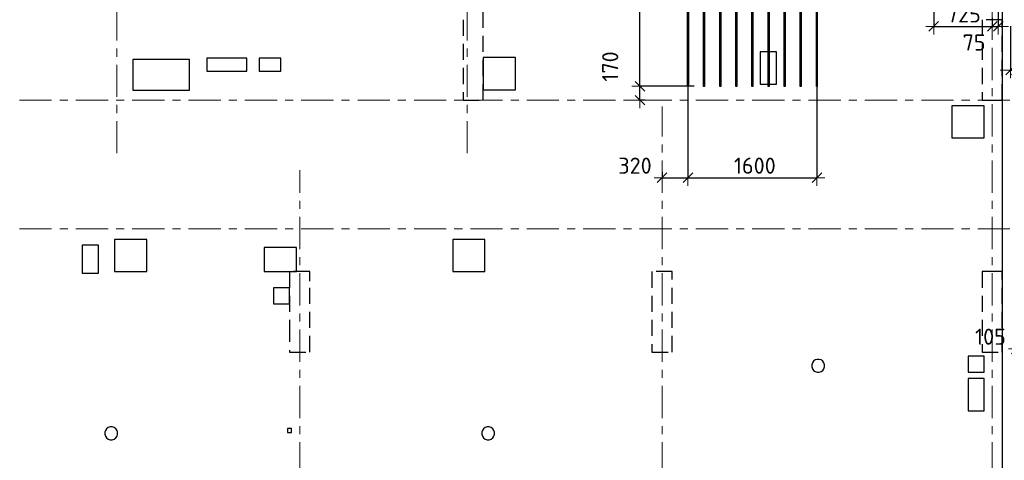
# Model space of a CAD drawing. Header units: metres. Extents: x -38 to 100, y -15 to 19.
# Tile 5 of 41: x 20.47 to 32.7, y 4.53 to 10. Entities that reach past the tile are written whole.
import ezdxf

# ---------------------------------------------------------------- set-up
doc = ezdxf.new("R2010")
doc.units = ezdxf.units.M
doc.header["$PDMODE"] = 65
for name, pattern in [('______11', [0.5, 0.4, -0.05, 0, -0.05]), ('______2', [0.27, 0.2, -0.07]), ('______5', [1.1, 0.8, -0.1, 0.1, -0.1])]:
    doc.linetypes.add(name, pattern=pattern)
for name, color, linetype, lineweight in [('XR$2$Осевая линия (1)', 7, '______5', 13), ('XR$3$Перекрытие (1)', 7, 'Continuous', 35), ('XR$3$Размерная линия (1)', 7, 'Continuous', 13), ('XR$5$Стена (1)', 7, 'Continuous', 35)]:
    doc.layers.add(name, color=color, linetype=linetype, lineweight=lineweight)
doc.layers.add('XR$3$Арм.стержн.Доп. Арм ниж.зоны У', color=7, linetype='Continuous', lineweight=35, true_color=0x1cff1c)
doc.styles.add('ISOCPEUR', font='txt')
doc.dimstyles.new('DIMSTYLE_3', dxfattribs={"dimtxt": 0.2, "dimasz": 0.2, "dimexe": 0, "dimexo": 0, "dimgap": 0.1, "dimtad": 2, "dimdec": 0, "dimlfac": 1000, "dimrnd": 5, "dimzin": 12, "dimdsep": 46, "dimtxsty": 'ISOCPEUR', "dimblk1": 'ALL_ML_STRICH', "dimblk2": 'ALL_ML_STRICH', "dimsah": 1, "dimcen": 0, "dimclrd": 7, "dimclre": 256, "dimclrt": 7, "dimadec": 0, "dimazin": 0, "dimtfac": 1, "dimtdec": 0, "dimtix": 1, "dimtmove": 2, "dimatfit": 3, "dimfxl": 0, "dimtzin": 0, "dimlwd": 0, "dimlwe": -3, "dimarcsym": 0})
doc.dimstyles.new('DIMSTYLE_6', dxfattribs={"dimtxt": 0.2, "dimasz": 0.2, "dimexe": 0, "dimexo": 0, "dimgap": 0.1, "dimtad": 2, "dimdec": 0, "dimlfac": 1000, "dimrnd": 5, "dimzin": 12, "dimdsep": 46, "dimtxsty": 'ISOCPEUR', "dimblk1": 'ALL_ML_STRICH', "dimblk2": 'ALL_ML_STRICH', "dimsah": 1, "dimcen": 0, "dimclrd": 7, "dimclre": 256, "dimclrt": 7, "dimadec": 0, "dimazin": 0, "dimtfac": 1, "dimtdec": 0, "dimtix": 1, "dimtmove": 2, "dimatfit": 3, "dimfxl": 0, "dimtvp": 1.2, "dimtzin": 0, "dimlwd": 0, "dimlwe": -3, "dimarcsym": 0})
doc.dimstyles.new('DIMSTYLE_7', dxfattribs={"dimtxt": 0.2, "dimasz": 0.2, "dimexe": 0, "dimexo": 0, "dimgap": 0.1, "dimtad": 0, "dimdec": 0, "dimlfac": 1000, "dimrnd": 5, "dimzin": 12, "dimdsep": 46, "dimtxsty": 'ISOCPEUR', "dimblk1": 'ALL_ML_STRICH', "dimblk2": 'ALL_ML_STRICH', "dimsah": 1, "dimcen": 0, "dimclrd": 7, "dimclre": 256, "dimclrt": 7, "dimadec": 0, "dimazin": 0, "dimtfac": 1, "dimtdec": 0, "dimtix": 1, "dimtmove": 2, "dimatfit": 3, "dimfxl": 0, "dimtvp": 1.2, "dimtzin": 0, "dimlwd": 0, "dimlwe": -3, "dimarcsym": 0})

# ---------------------------------------------------------------- blocks, each defined once
blk = doc.blocks.new('ALL_ML_STRICH')
at = {"color": 0, "linetype": 'ByBlock', "lineweight": -2}
for p, q in [((-1, 0), (0.5, 0)), ((-0.3, -0.3), (0.3, 0.3)), ((0, -0.5), (0, 0.5))]:
    blk.add_line(p, q, dxfattribs=at)
blk = doc.blocks.new('*D84')
at = {"layer": 'DEFPOINTS', "color": 7, "linetype": 'Continuous', "lineweight": 13, "transparency": 33554687}
for p in [(32.956, 6.548), (32.85, 6.397), (32.85, 5.909)]:
    blk.add_point(p, dxfattribs=at)
at = {"layer": 'XR$3$Размерная линия (1)', "color": 9, "linetype": 'Continuous', "lineweight": -2, "true_color": 0xc7c7c7, "transparency": 33554687}
for p, q in [((32.956, 6.528), (32.956, 5.909)), ((32.85, 6.377), (32.85, 5.909))]:
    blk.add_line(p, q, dxfattribs=at)
at = {"layer": 'XR$3$Размерная линия (1)', "color": 7, "linetype": 'Continuous', "lineweight": -2, "transparency": 33554687}
blk.add_line((32.85, 5.909), (32.956, 5.909), dxfattribs=at)
at = {"layer": 'XR$3$Размерная линия (1)', "color": 7, "linetype": 'Continuous', "lineweight": 13, "transparency": 33554687, "xscale": 0.2, "yscale": 0.2, "zscale": 0.2, "rotation": 180}
blk.add_blockref('ALL_ML_STRICH', (32.85, 5.909), dxfattribs=at)
at = {"layer": 'XR$3$Размерная линия (1)', "color": 7, "linetype": 'Continuous', "lineweight": 13, "transparency": 33554687, "xscale": 0.2, "yscale": 0.2, "zscale": 0.2}
blk.add_blockref('ALL_ML_STRICH', (32.956, 5.909), dxfattribs=at)
at = {"layer": 'XR$3$Размерная линия (1)', "color": 7, "linetype": 'Continuous', "lineweight": 13, "transparency": 33554687, "insert": (32.528, 6.061), "char_height": 0.2, "width": 0.6, "attachment_point": 5, "style": 'ISOCPEUR'}
blk.add_mtext('\\A1;{105}', dxfattribs=at)
blk = doc.blocks.new('*D92')
at = {"layer": 'DEFPOINTS', "color": 7, "linetype": 'Continuous', "lineweight": 13, "transparency": 33554687}
for p in [(28.772, 9.239), (28.45, 8.088), (28.45, 8.036)]:
    blk.add_point(p, dxfattribs=at)
at = {"layer": 'XR$3$Размерная линия (1)', "color": 9, "linetype": 'Continuous', "lineweight": -2, "true_color": 0xc7c7c7, "transparency": 33554687}
for p, q in [((28.772, 9.219), (28.772, 8.036)), ((28.45, 8.108), (28.45, 8.036))]:
    blk.add_line(p, q, dxfattribs=at)
at = {"layer": 'XR$3$Размерная линия (1)', "color": 7, "linetype": 'Continuous', "lineweight": -2, "transparency": 33554687}
blk.add_line((28.45, 8.036), (28.772, 8.036), dxfattribs=at)
at = {"layer": 'XR$3$Размерная линия (1)', "color": 7, "linetype": 'Continuous', "lineweight": 13, "transparency": 33554687, "xscale": 0.2, "yscale": 0.2, "zscale": 0.2, "rotation": 180}
blk.add_blockref('ALL_ML_STRICH', (28.45, 8.036), dxfattribs=at)
at = {"layer": 'XR$3$Размерная линия (1)', "color": 7, "linetype": 'Continuous', "lineweight": 13, "transparency": 33554687, "xscale": 0.2, "yscale": 0.2, "zscale": 0.2}
blk.add_blockref('ALL_ML_STRICH', (28.772, 8.036), dxfattribs=at)
at = {"layer": 'XR$3$Размерная линия (1)', "color": 7, "linetype": 'Continuous', "lineweight": 13, "transparency": 33554687, "insert": (28.114, 8.186), "char_height": 0.2, "width": 0.6, "attachment_point": 5, "style": 'ISOCPEUR'}
blk.add_mtext('\\A1;{320}', dxfattribs=at)
blk = doc.blocks.new('*D93')
at = {"layer": 'DEFPOINTS', "color": 7, "linetype": 'Continuous', "lineweight": 13, "transparency": 33554687}
for p in [(28.772, 9.239), (30.372, 9.225), (28.772, 8.036)]:
    blk.add_point(p, dxfattribs=at)
at = {"layer": 'XR$3$Размерная линия (1)', "color": 9, "linetype": 'Continuous', "lineweight": -2, "true_color": 0xc7c7c7, "transparency": 33554687}
for p, q in [((28.772, 9.219), (28.772, 8.036)), ((30.372, 9.205), (30.372, 8.036))]:
    blk.add_line(p, q, dxfattribs=at)
at = {"layer": 'XR$3$Размерная линия (1)', "color": 7, "linetype": 'Continuous', "lineweight": -2, "transparency": 33554687}
blk.add_line((28.772, 8.036), (30.372, 8.036), dxfattribs=at)
at = {"layer": 'XR$3$Размерная линия (1)', "color": 7, "linetype": 'Continuous', "lineweight": 13, "transparency": 33554687, "xscale": 0.2, "yscale": 0.2, "zscale": 0.2, "rotation": 180}
blk.add_blockref('ALL_ML_STRICH', (28.772, 8.036), dxfattribs=at)
at = {"layer": 'XR$3$Размерная линия (1)', "color": 7, "linetype": 'Continuous', "lineweight": 13, "transparency": 33554687, "xscale": 0.2, "yscale": 0.2, "zscale": 0.2}
blk.add_blockref('ALL_ML_STRICH', (30.372, 8.036), dxfattribs=at)
at = {"layer": 'XR$3$Размерная линия (1)', "color": 7, "linetype": 'Continuous', "lineweight": 13, "transparency": 33554687, "insert": (29.602, 8.186), "char_height": 0.2, "width": 0.8, "attachment_point": 5, "style": 'ISOCPEUR'}
blk.add_mtext('\\A1;{1600}', dxfattribs=at)
blk = doc.blocks.new('*D94')
at = {"layer": 'DEFPOINTS', "color": 7, "linetype": 'Continuous', "lineweight": 13, "transparency": 33554687}
for p in [(28.867, 9.172), (28.176, 9), (28.259, 9)]:
    blk.add_point(p, dxfattribs=at)
at = {"layer": 'XR$3$Размерная линия (1)', "color": 9, "linetype": 'Continuous', "lineweight": -2, "true_color": 0xc7c7c7, "transparency": 33554687}
for p, q in [((28.847, 9.172), (28.176, 9.172)), ((28.239, 9), (28.176, 9))]:
    blk.add_line(p, q, dxfattribs=at)
at = {"layer": 'XR$3$Размерная линия (1)', "color": 7, "linetype": 'Continuous', "lineweight": -2, "transparency": 33554687}
blk.add_line((28.176, 9), (28.176, 9.172), dxfattribs=at)
at = {"layer": 'XR$3$Размерная линия (1)', "color": 7, "linetype": 'Continuous', "lineweight": 13, "transparency": 33554687, "xscale": 0.2, "yscale": 0.2, "zscale": 0.2}
for p, rotation in [((28.176, 9.172), 90), ((28.176, 9), 270)]:
    blk.add_blockref('ALL_ML_STRICH', p, dxfattribs=dict(at, rotation=rotation))
at = {"layer": 'XR$3$Размерная линия (1)', "color": 7, "linetype": 'Continuous', "lineweight": 13, "transparency": 33554687, "insert": (27.806, 9.418), "char_height": 0.2, "width": 0.6, "attachment_point": 5, "rotation": 90, "style": 'ISOCPEUR'}
blk.add_mtext('\\A1;{170}', dxfattribs=at)
blk = doc.blocks.new('*D95')
at = {"layer": 'DEFPOINTS', "color": 7, "linetype": 'Continuous', "lineweight": 13, "transparency": 33554687}
for p in [(28.886, 13.852), (28.176, 9.172), (28.867, 9.172)]:
    blk.add_point(p, dxfattribs=at)
at = {"layer": 'XR$3$Размерная линия (1)', "color": 9, "linetype": 'Continuous', "lineweight": -2, "true_color": 0xc7c7c7, "transparency": 33554687}
for p, q in [((28.866, 13.852), (28.176, 13.852)), ((28.847, 9.172), (28.176, 9.172))]:
    blk.add_line(p, q, dxfattribs=at)
at = {"layer": 'XR$3$Размерная линия (1)', "color": 7, "linetype": 'Continuous', "lineweight": -2, "transparency": 33554687}
blk.add_line((28.176, 9.172), (28.176, 13.852), dxfattribs=at)
at = {"layer": 'XR$3$Размерная линия (1)', "color": 7, "linetype": 'Continuous', "lineweight": 13, "transparency": 33554687, "xscale": 0.2, "yscale": 0.2, "zscale": 0.2}
for p, rotation in [((28.176, 13.852), 90), ((28.176, 9.172), 270)]:
    blk.add_blockref('ALL_ML_STRICH', p, dxfattribs=dict(at, rotation=rotation))
at = {"layer": 'XR$3$Размерная линия (1)', "color": 7, "linetype": 'Continuous', "lineweight": 13, "transparency": 33554687, "insert": (28.026, 11.512), "char_height": 0.2, "width": 0.8, "attachment_point": 5, "rotation": 90, "style": 'ISOCPEUR'}
blk.add_mtext('\\A1;{4680}', dxfattribs=at)
blk = doc.blocks.new('*D98')
at = {"layer": 'DEFPOINTS', "color": 7, "linetype": 'Continuous', "lineweight": 13, "transparency": 33554687}
for p in [(31.824, 10.397), (31.824, 9.916), (32.55, 10.002)]:
    blk.add_point(p, dxfattribs=at)
at = {"layer": 'XR$3$Размерная линия (1)', "color": 9, "linetype": 'Continuous', "lineweight": -2, "true_color": 0xc7c7c7, "transparency": 33554687}
for p, q in [((31.824, 10.377), (31.824, 9.916)), ((32.55, 10.022), (32.55, 9.916))]:
    blk.add_line(p, q, dxfattribs=at)
at = {"layer": 'XR$3$Размерная линия (1)', "color": 7, "linetype": 'Continuous', "lineweight": -2, "transparency": 33554687}
blk.add_line((31.824, 9.916), (32.55, 9.916), dxfattribs=at)
at = {"layer": 'XR$3$Размерная линия (1)', "color": 7, "linetype": 'Continuous', "lineweight": 13, "transparency": 33554687, "xscale": 0.2, "yscale": 0.2, "zscale": 0.2, "rotation": 180}
blk.add_blockref('ALL_ML_STRICH', (31.824, 9.916), dxfattribs=at)
at = {"layer": 'XR$3$Размерная линия (1)', "color": 7, "linetype": 'Continuous', "lineweight": 13, "transparency": 33554687, "xscale": 0.2, "yscale": 0.2, "zscale": 0.2}
blk.add_blockref('ALL_ML_STRICH', (32.55, 9.916), dxfattribs=at)
at = {"layer": 'XR$3$Размерная линия (1)', "color": 7, "linetype": 'Continuous', "lineweight": 13, "transparency": 33554687, "insert": (32.197, 10.066), "char_height": 0.2, "width": 0.6, "attachment_point": 5, "style": 'ISOCPEUR'}
blk.add_mtext('\\A1;{725}', dxfattribs=at)
blk = doc.blocks.new('*D99')
at = {"layer": 'DEFPOINTS', "color": 7, "linetype": 'Continuous', "lineweight": 13, "transparency": 33554687}
for p in [(32.624, 10.366), (32.55, 10.002), (32.55, 9.916)]:
    blk.add_point(p, dxfattribs=at)
at = {"layer": 'XR$3$Размерная линия (1)', "color": 9, "linetype": 'Continuous', "lineweight": -2, "true_color": 0xc7c7c7, "transparency": 33554687}
for p, q in [((32.624, 10.346), (32.624, 9.916)), ((32.55, 10.022), (32.55, 9.916))]:
    blk.add_line(p, q, dxfattribs=at)
at = {"layer": 'XR$3$Размерная линия (1)', "color": 7, "linetype": 'Continuous', "lineweight": -2, "transparency": 33554687}
blk.add_line((32.55, 9.916), (32.624, 9.916), dxfattribs=at)
at = {"layer": 'XR$3$Размерная линия (1)', "color": 7, "linetype": 'Continuous', "lineweight": 13, "transparency": 33554687, "xscale": 0.2, "yscale": 0.2, "zscale": 0.2}
blk.add_blockref('ALL_ML_STRICH', (32.624, 9.916), dxfattribs=at)
at = {"layer": 'XR$3$Размерная линия (1)', "color": 7, "linetype": 'Continuous', "lineweight": 13, "transparency": 33554687, "xscale": 0.2, "yscale": 0.2, "zscale": 0.2, "rotation": 180}
blk.add_blockref('ALL_ML_STRICH', (32.55, 9.916), dxfattribs=at)
at = {"layer": 'XR$3$Размерная линия (1)', "color": 7, "linetype": 'Continuous', "lineweight": 13, "transparency": 33554687, "insert": (32.325, 9.716), "char_height": 0.2, "width": 0.4, "attachment_point": 5, "style": 'ISOCPEUR'}
blk.add_mtext('\\A1;{75}', dxfattribs=at)
blk = doc.blocks.new('*D100')
at = {"layer": 'DEFPOINTS', "color": 7, "linetype": 'Continuous', "lineweight": 13, "transparency": 33554687}
for p in [(32.777, 9.939), (32.85, 9.484), (32.777, 9.374)]:
    blk.add_point(p, dxfattribs=at)
at = {"layer": 'XR$3$Размерная линия (1)', "color": 9, "linetype": 'Continuous', "lineweight": -2, "true_color": 0xc7c7c7, "transparency": 33554687}
for p, q in [((32.777, 9.919), (32.777, 9.374)), ((32.85, 9.464), (32.85, 9.374))]:
    blk.add_line(p, q, dxfattribs=at)
at = {"layer": 'XR$3$Размерная линия (1)', "color": 7, "linetype": 'Continuous', "lineweight": -2, "transparency": 33554687}
blk.add_line((32.777, 9.374), (32.85, 9.374), dxfattribs=at)
at = {"layer": 'XR$3$Размерная линия (1)', "color": 7, "linetype": 'Continuous', "lineweight": 13, "transparency": 33554687, "xscale": 0.2, "yscale": 0.2, "zscale": 0.2}
blk.add_blockref('ALL_ML_STRICH', (32.85, 9.374), dxfattribs=at)
at = {"layer": 'XR$3$Размерная линия (1)', "color": 7, "linetype": 'Continuous', "lineweight": 13, "transparency": 33554687, "xscale": 0.2, "yscale": 0.2, "zscale": 0.2, "rotation": 180}
blk.add_blockref('ALL_ML_STRICH', (32.777, 9.374), dxfattribs=at)
at = {"layer": 'XR$3$Размерная линия (1)', "color": 7, "linetype": 'Continuous', "lineweight": 13, "transparency": 33554687, "insert": (33.117, 9.218), "char_height": 0.2, "width": 0.4, "attachment_point": 5, "style": 'ISOCPEUR'}
blk.add_mtext('\\A1;{75}', dxfattribs=at)

msp = doc.modelspace()

# ---------------------------------------------------------------- linework, layer by layer
at = {"layer": 'XR$2$Осевая линия (1)', "color": 253, "linetype": '______11', "lineweight": 13, "true_color": 0xa0a0a0, "transparency": 33554687}
for p, q in [((21.68, 8.34), (21.68, 18.35)), ((26.03, 8.34), (26.03, 18.35)), ((32.55, -2.65), (32.55, 18.35)), ((-2.63, 9), (62.6, 9)), ((28.45, -2.65), (28.45, 8.92)), ((23.95, -2.65), (23.95, 8.13)), ((-2.63, 7.4), (62.6, 7.4))]:
    msp.add_line(p, q, dxfattribs=at)
at = {"layer": 'XR$3$Арм.стержн.Доп. Арм ниж.зоны У', "color": 34, "linetype": 'Continuous', "lineweight": 25, "transparency": 33554687}
for points in [[(28.778, 13.8517), (28.778, 9.1717), (28.766, 9.1717), (28.766, 13.8517), (28.778, 13.8517)], [(28.978, 13.8517), (28.978, 9.1717), (28.966, 9.1717), (28.966, 13.8517), (28.978, 13.8517)], [(29.178, 13.8517), (29.178, 9.1717), (29.166, 9.1717), (29.166, 13.8517), (29.178, 13.8517)], [(29.378, 13.8517), (29.378, 9.1717), (29.366, 9.1717), (29.366, 13.8517), (29.378, 13.8517)], [(29.578, 13.8517), (29.578, 9.1717), (29.566, 9.1717), (29.566, 13.8517), (29.578, 13.8517)], [(29.778, 13.8517), (29.778, 9.1717), (29.766, 9.1717), (29.766, 13.8517), (29.778, 13.8517)], [(29.978, 13.8517), (29.978, 9.1717), (29.966, 9.1717), (29.966, 13.8517), (29.978, 13.8517)], [(30.178, 13.8517), (30.178, 9.1717), (30.166, 9.1717), (30.166, 13.8517), (30.178, 13.8517)], [(30.378, 13.8517), (30.378, 9.1717), (30.366, 9.1717), (30.366, 13.8517), (30.378, 13.8517)]]:
    msp.add_lwpolyline(points, dxfattribs=at)
at = {"layer": 'XR$3$Перекрытие (1)', "color": 7, "linetype": 'Continuous', "lineweight": 25, "transparency": 33554687}
for p, q in [((32.675, 16.65), (32.675, -0.25)), ((29.67, 9.6), (29.67, 9.2)), ((29.87, 9.6), (29.67, 9.6)), ((29.87, 9.2), (29.87, 9.6)), ((21.88, 9.505), (21.88, 9.125)), ((22.58, 9.505), (21.88, 9.505)), ((22.58, 9.125), (22.58, 9.505)), ((22.795, 9.52), (22.795, 9.36)), ((23.295, 9.52), (22.795, 9.52)), ((23.295, 9.36), (23.295, 9.52)), ((23.445, 9.52), (23.445, 9.36)), ((23.715, 9.52), (23.445, 9.52)), ((23.715, 9.36), (23.715, 9.52)), ((26.23, 9.53), (26.23, 9.13)), ((26.63, 9.53), (26.23, 9.53)), ((26.63, 9.13), (26.63, 9.53)), ((22.795, 9.36), (23.295, 9.36)), ((23.445, 9.36), (23.715, 9.36)), ((29.67, 9.2), (29.87, 9.2)), ((21.88, 9.125), (22.58, 9.125)), ((26.23, 9.13), (26.63, 9.13)), ((32.05, 8.93), (32.05, 8.53)), ((32.45, 8.93), (32.05, 8.93)), ((32.45, 8.53), (32.45, 8.93)), ((32.05, 8.53), (32.45, 8.53)), ((21.65, 7.27), (21.65, 6.87)), ((22.05, 7.27), (21.65, 7.27)), ((22.05, 6.87), (22.05, 7.27)), ((25.85, 7.27), (25.85, 6.87)), ((26.25, 7.27), (25.85, 7.27)), ((26.25, 6.87), (26.25, 7.27)), ((21.25, 7.2), (21.25, 6.85)), ((21.45, 7.2), (21.25, 7.2)), ((21.45, 6.85), (21.45, 7.2)), ((23.51, 7.17), (23.51, 6.87)), ((23.91, 7.17), (23.51, 7.17)), ((23.91, 6.87), (23.91, 7.17)), ((21.25, 6.85), (21.45, 6.85)), ((21.65, 6.87), (22.05, 6.87)), ((23.51, 6.87), (23.91, 6.87)), ((25.85, 6.87), (26.25, 6.87)), ((23.625, 6.67), (23.625, 6.47)), ((23.825, 6.67), (23.625, 6.67)), ((23.825, 6.47), (23.825, 6.67)), ((23.625, 6.47), (23.825, 6.47)), ((30.3319, 5.757), (30.3171, 5.7366)), ((30.3523, 5.7719), (30.3319, 5.757)), ((30.3763, 5.7797), (30.3523, 5.7719)), ((30.4016, 5.7797), (30.3763, 5.7797)), ((30.4256, 5.7719), (30.4016, 5.7797)), ((30.446, 5.757), (30.4256, 5.7719)), ((30.4608, 5.7366), (30.446, 5.757)), ((32.25, 5.82), (32.25, 5.62)), ((32.45, 5.82), (32.25, 5.82)), ((32.45, 5.62), (32.45, 5.82)), ((30.3171, 5.7366), (30.3093, 5.7126)), ((30.3093, 5.7126), (30.3093, 5.6874)), ((30.3093, 5.6874), (30.3171, 5.6634)), ((30.3171, 5.6634), (30.3319, 5.643)), ((30.3319, 5.643), (30.3523, 5.6281)), ((30.3523, 5.6281), (30.3763, 5.6203)), ((30.4016, 5.6203), (30.4256, 5.6281)), ((30.4256, 5.6281), (30.446, 5.643)), ((30.446, 5.643), (30.4608, 5.6634)), ((30.4686, 5.7126), (30.4608, 5.7366)), ((30.4608, 5.6634), (30.4686, 5.6874)), ((30.4686, 5.6874), (30.4686, 5.7126)), ((30.3763, 5.6203), (30.4016, 5.6203)), ((32.25, 5.62), (32.45, 5.62)), ((32.25, 5.54), (32.25, 5.14)), ((32.45, 5.54), (32.25, 5.54)), ((32.45, 5.14), (32.45, 5.54)), ((32.25, 5.14), (32.45, 5.14)), ((21.538, 4.8973), (21.5302, 4.8733)), ((21.5528, 4.9177), (21.538, 4.8973)), ((21.5733, 4.9326), (21.5528, 4.9177)), ((21.5973, 4.9404), (21.5733, 4.9326)), ((21.6225, 4.9404), (21.5973, 4.9404)), ((21.6465, 4.9326), (21.6225, 4.9404)), ((21.6669, 4.9177), (21.6465, 4.9326)), ((21.6817, 4.8973), (21.6669, 4.9177)), ((21.6895, 4.8733), (21.6817, 4.8973)), ((23.8, 4.92), (23.8, 4.87)), ((23.85, 4.92), (23.8, 4.92)), ((23.85, 4.87), (23.85, 4.92)), ((26.2181, 4.8973), (26.2103, 4.8733)), ((26.233, 4.9177), (26.2181, 4.8973)), ((26.2534, 4.9326), (26.233, 4.9177)), ((26.2774, 4.9404), (26.2534, 4.9326)), ((26.3026, 4.9404), (26.2774, 4.9404)), ((26.3266, 4.9326), (26.3026, 4.9404)), ((26.347, 4.9177), (26.3266, 4.9326)), ((26.3619, 4.8973), (26.347, 4.9177)), ((26.3697, 4.8733), (26.3619, 4.8973)), ((21.5302, 4.8733), (21.5302, 4.8481)), ((21.5302, 4.8481), (21.538, 4.8241)), ((21.538, 4.8241), (21.5528, 4.8037)), ((21.5528, 4.8037), (21.5733, 4.7888)), ((21.5733, 4.7888), (21.5973, 4.781)), ((21.5973, 4.781), (21.6225, 4.781)), ((21.6225, 4.781), (21.6465, 4.7888)), ((21.6465, 4.7888), (21.6669, 4.8037)), ((21.6669, 4.8037), (21.6817, 4.8241)), ((21.6817, 4.8241), (21.6895, 4.8481)), ((21.6895, 4.8481), (21.6895, 4.8733)), ((23.8, 4.87), (23.85, 4.87)), ((26.2103, 4.8733), (26.2103, 4.8481)), ((26.2103, 4.8481), (26.2181, 4.8241)), ((26.2181, 4.8241), (26.233, 4.8037)), ((26.233, 4.8037), (26.2534, 4.7888)), ((26.2534, 4.7888), (26.2774, 4.781)), ((26.2774, 4.781), (26.3026, 4.781)), ((26.3026, 4.781), (26.3266, 4.7888)), ((26.3266, 4.7888), (26.347, 4.8037)), ((26.347, 4.8037), (26.3619, 4.8241)), ((26.3619, 4.8241), (26.3697, 4.8481)), ((26.3697, 4.8481), (26.3697, 4.8733))]:
    msp.add_line(p, q, dxfattribs=at)
at = {"layer": 'XR$5$Стена (1)', "color": 253, "linetype": '______2', "lineweight": -3, "true_color": 0xa0a0a0, "transparency": 33554687}
for p, q in [((26.23, 8.9994), (26.23, 16.4)), ((25.98, 10.6), (25.98, 8.9994)), ((32.425, 10), (32.425, 9)), ((32.675, 10), (32.425, 10)), ((32.675, 9), (32.675, 10)), ((25.98, 8.9994), (26.23, 8.9994)), ((32.425, 9), (32.675, 9)), ((32.555, 9), (32.675, 9)), ((23.825, 6.87), (23.825, 6.1955)), ((24.075, 6.87), (23.825, 6.87)), ((24.075, 6.75), (24.075, 6.87)), ((28.575, 6.87), (28.325, 6.87)), ((28.325, 6.87), (28.325, 5.87)), ((28.575, 5.87), (28.575, 6.87)), ((32.425, 6.87), (32.425, 5.87)), ((32.675, 6.87), (32.425, 6.87)), ((32.505, 6.87), (32.425, 6.87)), ((32.675, 5.87), (32.675, 6.87)), ((24.075, 5.87), (24.075, 6.75)), ((23.825, 6.1955), (23.825, 5.87)), ((23.825, 5.87), (24.075, 5.87)), ((28.325, 5.87), (28.575, 5.87)), ((32.425, 5.87), (32.505, 5.87)), ((32.425, 5.87), (32.675, 5.87))]:
    msp.add_line(p, q, dxfattribs=at)

# ---------------------------------------------------------------- dimensions: what is measured, and where the dimension line sits
at = {"layer": 'XR$3$Размерная линия (1)', "color": 7, "linetype": 'Continuous', "lineweight": 13, "transparency": 33554687}
for base, p1, p2, dimstyle, picture, middle in [((28.1761, 13.8517), (28.847, 9.1717), (28.8658, 13.8517), 'DIMSTYLE_3', '*D95', (28.0261, 11.5117)), ((28.1761, 9.1717), (28.2393, 9), (28.847, 9.1717), 'DIMSTYLE_6', '*D94', (27.8059, 9.4182))]:
    dim = msp.add_linear_dim(base=base, p1=p1, p2=p2, angle=90, dimstyle=dimstyle, override={"dimpost": '<>', "dimclrd": 7, "dimclre": 9, "dimclrt": 7, "dimlwd": 0, "dimlwe": 65533}, dxfattribs=at)
    dim.commit()
    dim.dimension.update_dxf_attribs({"geometry": picture, "text_midpoint": middle, "dimtype": 160})
for base, p1, p2, dimstyle, picture, middle in [((32.55, 9.9163), (31.8241, 10.3769), (32.55, 10.0219), 'DIMSTYLE_3', '*D98', (32.1971, 10.0663)), ((32.6241, 9.9163), (32.55, 10.0219), (32.6241, 10.3461), 'DIMSTYLE_7', '*D99', (32.3248, 9.7164)), ((32.85, 9.3741), (32.7774, 9.9185), (32.85, 9.4643), 'DIMSTYLE_7', '*D100', (33.117, 9.218)), ((28.772, 8.0359), (28.45, 8.1075), (28.772, 9.219), 'DIMSTYLE_6', '*D92', (28.114, 8.1863)), ((30.372, 8.0359), (28.772, 9.219), (30.372, 9.205), 'DIMSTYLE_3', '*D93', (29.602, 8.1859)), ((32.956, 5.909), (32.85, 6.3771), (32.956, 6.5277), 'DIMSTYLE_6', '*D84', (32.5276, 6.0606))]:
    dim = msp.add_linear_dim(base=base, p1=p1, p2=p2, dimstyle=dimstyle, override={"dimpost": '<>', "dimclrd": 7, "dimclre": 9, "dimclrt": 7, "dimlwd": 0, "dimlwe": 65533}, dxfattribs=at)
    dim.commit()
    dim.dimension.update_dxf_attribs({"geometry": picture, "text_midpoint": middle, "dimtype": 160})

doc.saveas('drawing.dxf')
